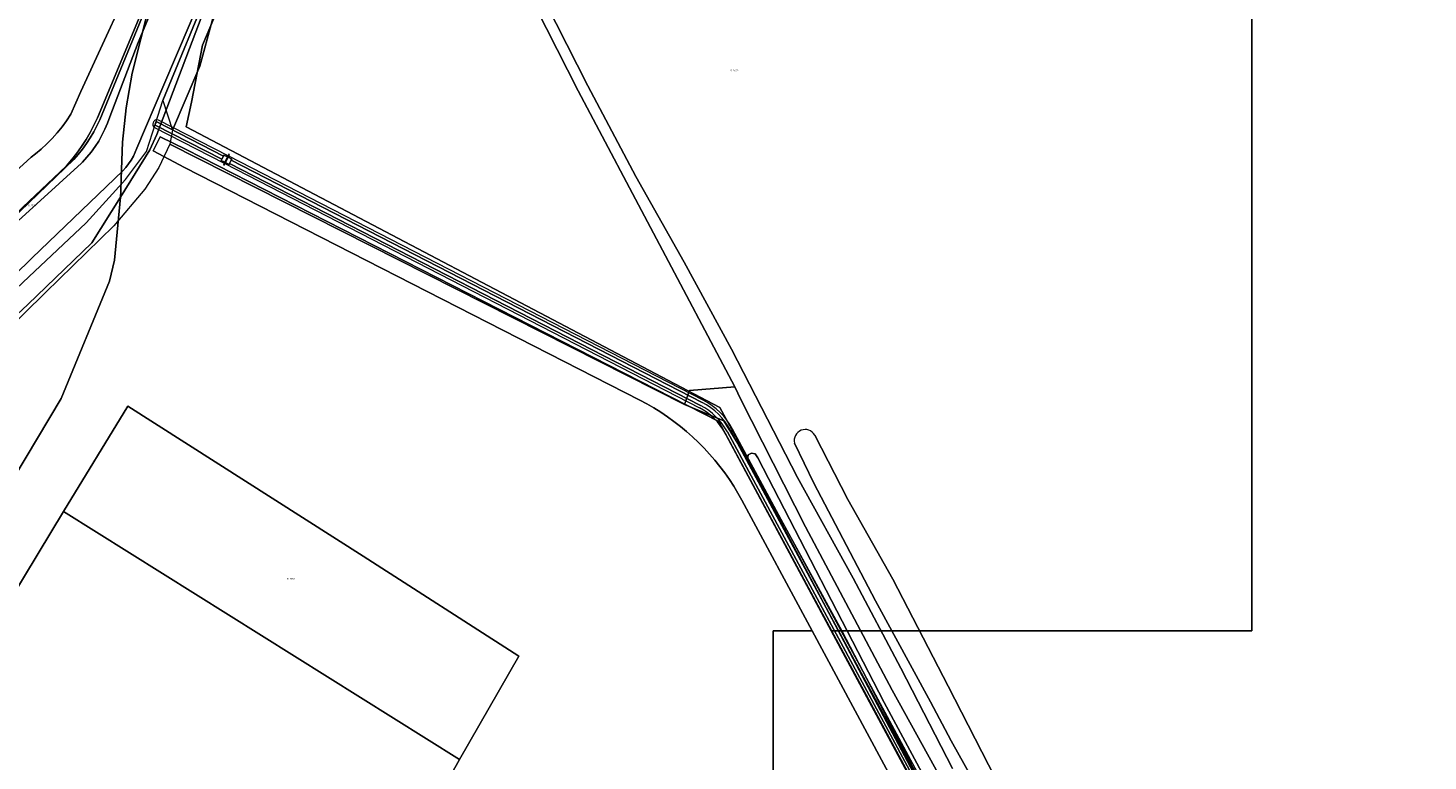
# Model space of a CAD drawing. Header units: metres. Extents: x 207466 to 209466, y 475780 to 477780.
# Tile 148 of 189: x 207844 to 208137, y 477073 to 477226. Entities that reach past the tile are written whole.
import ezdxf
from ezdxf.enums import TextEntityAlignment as Align

# ---------------------------------------------------------------- set-up
doc = ezdxf.new("R2010")
doc.units = ezdxf.units.M
doc.layers.get('0').update_dxf_attribs({"color": 253, "linetype": 'CONTINUOUS'})
for name, color, linetype, lineweight, true_color in [('B-OG-WA-SLOOT_WATER-A', 7, 'CONTINUOUS', 0, 0x478c9a), ('B-RO-GR-BEPLANTING_CULTUUR_BOSPLANTSOEN-GV', 7, 'CONTINUOUS', 0, 0x6d8a47), ('B-RO-GR-BOS_GEMENGD-GV', 7, 'CONTINUOUS', 0, 0x6d8a47), ('B-RO-GR-BOS_NAALD-GV', 7, 'CONTINUOUS', 0, 0x6d8a47), ('B-RO-GR-BOUWLAND-GV', 7, 'CONTINUOUS', 0, 0x6d8a47), ('B-RO-GR-GRAS-GV', 7, 'CONTINUOUS', 0, 0x6d8a47), ('B-RO-OG-WATER_SLOOT-GV', 7, 'CONTINUOUS', 0, 0x478c9a), ('B1-OG-WA-SLOOT_WATER-G', 7, 'CONTINUOUS', 0, 0x478c9a), ('B1-RO-OG-WATER_GREPPEL-GV', 7, 'CONTINUOUS', 0, 0x478c9a)]:
    doc.layers.add(name, color=color, linetype=linetype, lineweight=lineweight, true_color=true_color)
for name, color, linetype, lineweight in [('B-RO-OG-TERREIN_CULTUURSCHEIDING-GV', 253, 'CONTINUOUS', 0), ('B-RO-VH-VERHARDING_HALFVERHARDING-GV', 253, 'CONTINUOUS', 0), ('B-WE-KG-GRENS_PERCEEL-GV', 150, 'CONTINUOUS', 18), ('B-WE-KG-GRENS_PERCEEL-S', 150, 'CONTINUOUS', 25), ('B1-OG-WA-SLOOT_BOVENINSTEEK-G', 253, 'CONTINUOUS', 13), ('N-RO-KW-KUNSTWERK_STUW-GV', 253, 'CONTINUOUS', 13), ('N1-RO-VH-VERHARDING_GRASBETONSTEEN-GV', 253, 'CONTINUOUS', 0)]:
    doc.layers.add(name, color=color, linetype=linetype, lineweight=lineweight)
doc.styles.add('NLCS-ISO', font='NLCS-ISO.ttf')

# ---------------------------------------------------------------- blocks, each defined once
blk = doc.blocks.new('SKG-PERCEELNUMMER-SO')
at = {"style": 'NLCS-ISO', "oblique": 10, "flags": 1}
blk.add_attdef('GEMEENTECODE', text='', height=1.8, dxfattribs=at).set_placement((0, 2.6), align=Align.MIDDLE_CENTER)
at = {"style": 'NLCS-ISO', "oblique": 10}
blk.add_attdef('SECTIE', text='', height=1.8, dxfattribs=at).set_placement((-0.5, 0), align=Align.MIDDLE_RIGHT)
blk.add_attdef('PERCEELNUMMER', text='', height=1.8, dxfattribs=at).set_placement((0.5, 0), align=Align.MIDDLE_LEFT)

msp = doc.modelspace()

# ---------------------------------------------------------------- linework, layer by layer
at = {"layer": 'B-OG-WA-SLOOT_WATER-A', "flags": 128}
for points in [[(207884.04, 477262.84), (207867.39, 477222.83), (207861.48, 477207.33), (207861.01, 477206.02), (207860.47, 477204.74), (207859.85, 477203.49), (207859.16, 477202.28), (207858.41, 477201.11), (207857.58, 477199.99), (207856.7, 477198.92), (207855.75, 477197.9), (207855.55, 477197.69), (207840.78, 477184.24)], [(207818.83, 477152), (207845.29, 477177.86), (207864.17, 477196.09), (207864.82, 477196.77), (207865.42, 477197.5), (207865.95, 477198.28), (207866.41, 477199.1), (207866.81, 477199.96), (207867.11, 477200.78), (207872.74, 477213.99), (207880.88, 477233.18)]]:
    msp.add_lwpolyline(points, dxfattribs=at)
at = {"layer": 'B-RO-GR-BEPLANTING_CULTUUR_BOSPLANTSOEN-GV', "flags": 128}
msp.add_lwpolyline([(207993.26, 477148.31), (207992, 477150.96), (207982.58, 477150.16), (207981.54, 477147.27), (207989.74, 477143.83), (207994.69, 477135.87), (207994.78, 477136.72), (207995.52, 477137.12), (207996.23, 477136.99), (207996.84, 477136.16), (208023.24, 477085.05), (208037.42, 477058.66), (208046.07, 477042.9), (208046.08, 477042.2), (208045.9, 477041.74), (208045.16, 477040.45), (208048.46, 477034.2), (208054.01, 477034.27), (208047.68, 477046.28), (208024.9, 477087.59), (208006.8, 477121.7), (207993.26, 477148.31)], dxfattribs=at)
at = {"layer": 'B-RO-GR-BOS_GEMENGD-GV', "flags": 128}
for points in [[(208256.79, 477272.26), (208181.8, 477278.05), (208008.32, 477290.94), (207922.26, 477297.69), (207919.07, 477297.96), (207919.13, 477295.8), (207919.74, 477293.6), (207920.72, 477291.54), (207920.99, 477290.96), (207920.93, 477290.93), (207921.58, 477289.28), (207923.32, 477286.16), (207932.64, 477268.1), (207948.08, 477239.93), (207961.33, 477213.82), (207971.35, 477194.89), (207981.41, 477176.97), (207991.3, 477158.84), (208005.14, 477132.04), (208016.75, 477110.97), (208026.71, 477092.18), (208037.51, 477071.24)], [(208049.77, 477054.48), (208037.18, 477077.06), (208032.85, 477085.19), (208021.4, 477106.28), (208008.52, 477130.82), (208004.48, 477139.21)], [(208008.71, 477140.89), (208015.6, 477127.46), (208025.01, 477110.82), (208036.58, 477088.47)], [(208036.58, 477088.47), (208046.39, 477069.32), (208053.68, 477056.76)]]:
    msp.add_lwpolyline(points, dxfattribs=at)
at = {"layer": 'B-RO-GR-BOS_GEMENGD-GV'}
msp.add_arc((208006.72, 477139.74), 2.3, 30.038, 193.2936, dxfattribs=at)
at = {"layer": 'B-RO-GR-BOS_NAALD-GV', "flags": 128}
msp.add_lwpolyline([(207982.58, 477150.16), (207992, 477150.96), (207959.3, 477212.77), (207946.07, 477238.87), (207934.78, 477259.45), (207925.93, 477275.3), (207920.59, 477284.99), (207918.17, 477289.4), (207917.1, 477288.8), (207908.06, 477287.55), (207895.29, 477259.56), (207888.51, 477244.32), (207886.48, 477239.3), (207884.7, 477233.92), (207882.83, 477227.41), (207880.27, 477217.93), (207874.56, 477204.53), (207874.04, 477201.66), (207981.54, 477147.27), (207982.58, 477150.16)], dxfattribs=at)
at = {"layer": 'B-RO-GR-BOUWLAND-GV', "flags": 128}
for points in [[(207874.04, 477201.66), (207871.69, 477196.75), (207868.77, 477192.25), (207862.34, 477184.61), (207848.06, 477170.68), (207834.53, 477157.42), (207830.03, 477152.59), (207826.03, 477147.68), (207824.45, 477144.68), (207823.17, 477141.43), (207823.31, 477121.24), (207815.07, 477104.77), (207802.39, 477080.72), (207800.77, 477077.58), (207824.35, 477063.16)], [(208045.16, 477040.45), (207994.69, 477135.87), (207989.74, 477143.83), (207981.54, 477147.27), (207874.04, 477201.66)]]:
    msp.add_lwpolyline(points, dxfattribs=at)
at = {"layer": 'B-RO-GR-GRAS-GV', "flags": 128}
for points in [[(207830.28, 477185.45), (207845.08, 477198.94), (207845.93, 477199.59), (207847.16, 477200.6), (207848.34, 477201.68), (207849.46, 477202.81), (207850.52, 477204), (207851.53, 477205.24), (207852.46, 477206.53), (207853.34, 477207.87), (207855.41, 477212.63), (207868.6, 477241.21)], [(207868.6, 477241.21), (207855.41, 477212.63), (207853.34, 477207.87), (207852.46, 477206.53), (207851.53, 477205.24), (207850.52, 477204), (207849.46, 477202.81), (207848.34, 477201.68), (207847.16, 477200.6), (207845.93, 477199.59), (207845.08, 477198.94), (207830.28, 477185.45)], [(207810.79, 477157.79), (207852.37, 477197.02), (207852.44, 477197.1), (207853.55, 477198.4), (207854.61, 477199.76), (207855.6, 477201.16), (207856.52, 477202.6), (207857.39, 477204.09), (207858.18, 477205.61), (207858.9, 477207.16), (207871.67, 477237.79)]]:
    msp.add_lwpolyline(points, dxfattribs=at)
at = {"layer": 'B-RO-OG-TERREIN_CULTUURSCHEIDING-GV', "flags": 128}
msp.add_lwpolyline([(207917.1, 477288.8), (207911.76, 477298.57), (207904.58, 477299.33), (207905.93, 477298.97), (207907.04, 477298.4), (207907.92, 477295.69), (207907.35, 477292.19), (207899.62, 477274.31), (207882.8, 477235.63), (207872.56, 477210.72), (207874.56, 477204.53), (207880.27, 477217.93), (207882.83, 477227.41), (207884.7, 477233.92), (207886.48, 477239.3), (207888.51, 477244.32), (207895.29, 477259.56), (207908.06, 477287.55), (207917.1, 477288.8)], dxfattribs=at)
at = {"layer": 'B-RO-OG-WATER_SLOOT-GV', "flags": 128}
for points in [[(207840.78, 477184.24), (207855.55, 477197.69), (207855.75, 477197.9), (207856.7, 477198.92), (207857.58, 477199.99), (207858.41, 477201.11), (207859.16, 477202.28), (207859.85, 477203.49), (207860.47, 477204.74), (207861.01, 477206.02), (207861.48, 477207.33), (207867.39, 477222.83), (207884.04, 477262.84)], [(207871.67, 477237.79), (207858.9, 477207.16), (207858.18, 477205.61), (207857.39, 477204.09), (207856.52, 477202.6), (207855.6, 477201.16), (207854.61, 477199.76), (207853.55, 477198.4), (207852.44, 477197.1), (207852.37, 477197.02), (207810.79, 477157.79)], [(207872.56, 477210.72), (207882.8, 477235.63)], [(207880.88, 477233.18), (207872.74, 477213.99), (207867.11, 477200.78), (207866.81, 477199.96), (207866.41, 477199.1), (207865.95, 477198.28), (207865.42, 477197.5), (207864.82, 477196.77), (207864.17, 477196.09), (207845.29, 477177.86), (207818.83, 477152)], [(207822.42, 477153.03), (207844.57, 477173.92), (207856.55, 477185.21), (207864.77, 477194.23), (207869.12, 477200.08), (207871.03, 477205.95), (207872.56, 477210.72)], [(208004.48, 477139.21), (208008.52, 477130.82), (208021.4, 477106.28), (208032.85, 477085.19), (208037.18, 477077.06), (208049.77, 477054.48)], [(208053.68, 477056.76), (208046.39, 477069.32), (208036.58, 477088.47), (208025.01, 477110.82), (208015.6, 477127.46), (208008.71, 477140.89)]]:
    msp.add_lwpolyline(points, dxfattribs=at)
at = {"layer": 'B-RO-OG-WATER_SLOOT-GV'}
msp.add_arc((208006.72, 477139.74), 2.3, 30.038, 193.2936, dxfattribs=at)
at = {"layer": 'B-RO-VH-VERHARDING_HALFVERHARDING-GV', "flags": 128}
for points in [[(207971.35, 477194.89), (207961.33, 477213.82), (207948.08, 477239.93), (207932.64, 477268.1), (207923.32, 477286.16), (207921.58, 477289.28), (207920.93, 477290.93), (207920.72, 477290.81), (207918.17, 477289.4), (207920.59, 477284.99), (207925.93, 477275.3), (207934.78, 477259.45), (207946.07, 477238.87), (207959.3, 477212.77), (207992, 477150.96), (207993.26, 477148.31), (208006.8, 477121.7), (208024.9, 477087.59), (208047.68, 477046.28)], [(208037.51, 477071.24), (208026.71, 477092.18), (208016.75, 477110.97), (208005.14, 477132.04), (207991.3, 477158.84), (207981.41, 477176.97), (207971.35, 477194.89)]]:
    msp.add_lwpolyline(points, dxfattribs=at)
at = {"layer": 'B-WE-KG-GRENS_PERCEEL-GV'}
for points in [[(207823.87, 477169.57), (207853.97, 477198.41), (207854.9, 477199.49), (207855.79, 477200.61), (207856.62, 477201.77), (207857.39, 477202.96), (207858.12, 477204.19), (207858.78, 477205.45), (207859.39, 477206.74), (207878.37, 477252.92), (207890.4, 477281.26), (207893.39, 477286.89), (207897.41, 477299.42), (207837.71, 477303.69)], [(207844.37, 477168.14), (207857.76, 477181.05), (207863.68, 477190.56), (207863.79, 477191.82), (207863.88, 477194.4), (207864.15, 477202.08), (207864.91, 477209.19), (207866.16, 477216.47), (207869.68, 477230.51), (207872.52, 477237.63), (207892.01, 477282.56), (207893.08, 477285.93), (207893.39, 477286.89), (207890.4, 477281.26), (207878.37, 477252.92), (207859.39, 477206.74), (207858.78, 477205.45), (207858.12, 477204.19), (207857.39, 477202.96), (207856.62, 477201.77), (207855.79, 477200.61), (207854.9, 477199.49), (207853.97, 477198.41), (207823.87, 477169.57)], [(208000.08, 476771.36), (208000, 477100), (208008.17, 477099.99), (207993.49, 477127.29), (207992.67, 477128.76), (207991.8, 477130.2), (207990.88, 477131.61), (207989.92, 477132.99), (207988.9, 477134.34), (207987.85, 477135.65), (207986.75, 477136.92), (207985.6, 477138.16), (207984.42, 477139.36), (207983.2, 477140.52), (207981.93, 477141.63), (207980.64, 477142.7), (207979.3, 477143.73), (207977.93, 477144.72), (207976.54, 477145.65), (207975.11, 477146.54), (207973.64, 477147.38), (207972.16, 477148.17), (207877.11, 477196.76), (207870.56, 477200.25), (207872.01, 477203.18), (207877.4, 477200.54), (207988.65, 477143.69), (208012.14, 477099.99), (208014.38, 477099.99), (207988.88, 477146.64), (207877.43, 477205.26), (207878.55, 477210.41), (207880.82, 477222.31), (207906.62, 477283.24)], [(207883.41, 477235.61), (207871.29, 477203.66), (207869.85, 477200.47), (207863.68, 477190.56), (207862.49, 477177.4), (207861.41, 477173.04), (207851.31, 477148.51), (207841.44, 477131.98)], [(208131.3, 476878.3), (208012.14, 477099.99), (207988.65, 477143.69), (207877.4, 477200.54), (207872.01, 477203.18), (207870.56, 477200.25), (207877.11, 477196.76), (207972.16, 477148.17), (207973.64, 477147.38), (207975.11, 477146.54), (207976.54, 477145.65), (207977.93, 477144.72), (207979.3, 477143.73), (207980.64, 477142.7), (207981.93, 477141.63), (207983.2, 477140.52), (207984.42, 477139.36), (207985.6, 477138.16), (207986.75, 477136.92), (207987.85, 477135.65), (207988.9, 477134.34), (207989.92, 477132.99), (207990.88, 477131.61), (207991.8, 477130.2), (207992.67, 477128.76), (207993.49, 477127.29), (208008.17, 477099.99), (208129.92, 476873.46)], [(207800.61, 477040.19), (207851.8, 477124.9), (207865.22, 477146.9), (207914.42, 477115.62), (207946.89, 477094.73), (207934.49, 477073.12), (207868.56, 476954.98)], [(207868.56, 476954.98), (207934.49, 477073.12), (207851.8, 477124.9), (207800.61, 477040.19)], [(208129.92, 476873.46), (208008.17, 477099.99), (208000, 477100), (208000.08, 476771.36)], [(208048.61, 477034.2), (208014.38, 477099.99), (208012.14, 477099.99), (208131.3, 476878.3)]]:
    msp.add_lwpolyline(points, dxfattribs=at)
for points in [[(207863.68, 477190.56), (207869.85, 477200.47), (207871.29, 477203.66), (207883.41, 477235.61), (207894.9, 477262.27), (207909.14, 477293.4), (207911.42, 477298.37), (207911.17, 477298.39), (207900.1, 477299.22), (207899.96, 477299.23), (207897.92, 477295.39), (207893.39, 477286.89), (207893.08, 477285.93), (207892.01, 477282.56), (207872.52, 477237.63), (207869.68, 477230.51), (207866.16, 477216.47), (207864.91, 477209.19), (207864.15, 477202.08), (207863.88, 477194.4), (207863.79, 477191.82)], [(207914.07, 477298.17), (207911.17, 477292.1), (207906.62, 477283.24), (207880.82, 477222.31), (207878.55, 477210.41), (207877.43, 477205.26), (207988.88, 477146.64), (208014.38, 477099.99), (208100, 477100), (208100, 477283.93), (208051.5, 477287.65)], [(208233.45, 477036.73), (208233.65, 477038.21), (208251.42, 477129.05), (208251.94, 477148.85), (208269.57, 477226.26), (208341.99, 477221.25), (208397.08, 477218.03), (208408.22, 477260.98), (208208.71, 477276.01), (208100, 477283.93), (208100, 477100), (208014.38, 477099.99), (208048.61, 477034.2)], [(207818.95, 477146.11), (207841.44, 477131.98), (207851.31, 477148.51), (207861.41, 477173.04), (207862.49, 477177.4), (207863.68, 477190.56), (207857.76, 477181.05), (207844.37, 477168.14), (207828.74, 477153.62)], [(207865.22, 477146.9), (207851.8, 477124.9), (207934.49, 477073.12), (207946.89, 477094.73), (207914.42, 477115.62)]]:
    msp.add_lwpolyline(points, close=True, dxfattribs=at)
at = {"layer": 'B1-OG-WA-SLOOT_BOVENINSTEEK-G', "flags": 128}
for points in [[(207870.64, 477206.35), (207870.53, 477206.12)], [(207870.97, 477205.89), (207871.09, 477206.12)], [(207871.42, 477206.22), (207885.2, 477199.14), (207885.32, 477199.36), (207886.07, 477198.97), (207886.19, 477199.19), (207871.65, 477206.67)], [(207870.85, 477205.11), (207885.39, 477197.64)], [(207885.39, 477197.64), (207885.5, 477197.86), (207884.74, 477198.25), (207884.86, 477198.47), (207871.08, 477205.56)], [(207886.5, 477197.62), (207886.39, 477197.4), (207885.63, 477197.79), (207885.52, 477197.57), (207984.62, 477146.58)], [(207985.42, 477148.14), (207886.32, 477199.12), (207886.2, 477198.9), (207886.96, 477198.51), (207886.85, 477198.29), (207985.2, 477147.7)], [(207984.85, 477147.03), (207886.5, 477197.62)], [(207991.12, 477141.88), (208057.3, 477019), (208111.43, 476917.06), (208128, 476886.98), (208129.47, 476884.66), (208135.98, 476875.72)], [(208136.39, 476876.02), (208129.87, 476884.95), (208128.43, 476887.22), (208111.86, 476917.3), (208057.74, 477019.24), (207991.56, 477142.12)], [(207990.02, 477141.29), (208056.19, 477018.41), (208110.22, 476916.66), (208133.89, 476873.71)], [(208134.32, 476873.95), (208110.66, 476916.89), (208056.64, 477018.65), (207990.46, 477141.53)]]:
    msp.add_lwpolyline(points, dxfattribs=at)
at = {"layer": 'B1-OG-WA-SLOOT_BOVENINSTEEK-G'}
for centre, radius, start, end in [((207871.2, 477205.78), 0.751, 152.8263, 242.7454), ((207871.31, 477206), 0.749, 62.6673, 152.8015), ((207871.31, 477206), 0.252, 63.1625, 152.3762), ((207871.2, 477205.78), 0.249, 152.6638, 242.974), ((207978.79, 477135.25), 14, 28.3011, 62.7827), ((207978.79, 477135.25), 14.5, 28.2966, 62.7782), ((207978.81, 477135.26), 12.73, 28.273, 62.7994), ((207978.79, 477135.25), 13.25, 28.2957, 62.7773)]:
    msp.add_arc(centre, radius, start, end, dxfattribs=at)
at = {"layer": 'B1-OG-WA-SLOOT_WATER-G', "flags": 128}
for points in [[(207871.09, 477206.12), (207870.97, 477205.89)], [(207884.86, 477198.47), (207885.2, 477199.14), (207871.42, 477206.22)], [(207871.08, 477205.56), (207884.86, 477198.47)], [(207886.85, 477198.29), (207886.5, 477197.62), (207984.85, 477147.03)], [(207985.2, 477147.7), (207886.85, 477198.29)], [(208135.98, 476875.72), (208129.47, 476884.66), (208128, 476886.98), (208111.43, 476917.06), (208057.3, 477019), (207991.12, 477141.88)], [(207990.46, 477141.53), (208056.64, 477018.65), (208110.66, 476916.89), (208134.32, 476873.95)]]:
    msp.add_lwpolyline(points, dxfattribs=at)
at = {"layer": 'B1-OG-WA-SLOOT_WATER-G'}
for centre, radius, start, end in [((207871.31, 477206), 0.252, 63.1625, 152.3762), ((207871.2, 477205.78), 0.249, 152.6638, 242.974), ((207978.79, 477135.25), 14, 28.3011, 62.7827), ((207978.79, 477135.25), 13.25, 28.2957, 62.7773)]:
    msp.add_arc(centre, radius, start, end, dxfattribs=at)
at = {"layer": 'B1-RO-OG-WATER_GREPPEL-GV', "flags": 128}
msp.add_lwpolyline([(207996.84, 477136.16), (207996.23, 477136.99), (207995.52, 477137.12), (207994.78, 477136.72), (207994.69, 477135.87), (208045.16, 477040.45), (208045.9, 477041.74), (208046.08, 477042.2), (208046.07, 477042.9), (208037.42, 477058.66), (208023.24, 477085.05), (207996.84, 477136.16)], dxfattribs=at)
at = {"layer": 'N-RO-KW-KUNSTWERK_STUW-GV', "flags": 128}
msp.add_lwpolyline([(207886.2, 477198.9), (207886.32, 477199.12), (207886.49, 477199.46), (207886.36, 477199.53), (207886.19, 477199.19), (207886.07, 477198.97), (207885.5, 477197.86), (207885.39, 477197.64), (207885.21, 477197.3), (207885.35, 477197.23), (207885.52, 477197.57), (207885.63, 477197.79), (207886.2, 477198.9)], dxfattribs=at)
at = {"layer": 'N1-RO-VH-VERHARDING_GRASBETONSTEEN-GV', "flags": 128}
for points in [[(207886.07, 477198.97), (207885.32, 477199.36), (207885.2, 477199.14), (207884.86, 477198.47), (207884.74, 477198.25), (207885.5, 477197.86), (207886.07, 477198.97)], [(207886.85, 477198.29), (207886.96, 477198.51), (207886.2, 477198.9), (207885.63, 477197.79), (207886.39, 477197.4), (207886.5, 477197.62), (207886.85, 477198.29)]]:
    msp.add_lwpolyline(points, dxfattribs=at)

# ---------------------------------------------------------------- block references
at = {"layer": 'B-WE-KG-GRENS_PERCEEL-S', "xscale": 0.2, "yscale": 0.2, "zscale": 0.2}
for p, values in [((207991.5, 477216.99), {'PERCEELNUMMER': '2093', 'SECTIE': 'B'}), ((207844.8, 477188.8), {'PERCEELNUMMER': '2323', 'SECTIE': 'B'}), ((207898.88, 477110.85), {'PERCEELNUMMER': '1838', 'SECTIE': 'B'})]:
    msp.add_blockref('SKG-PERCEELNUMMER-SO', p, dxfattribs=at).add_auto_attribs(values)

doc.saveas('drawing.dxf')
